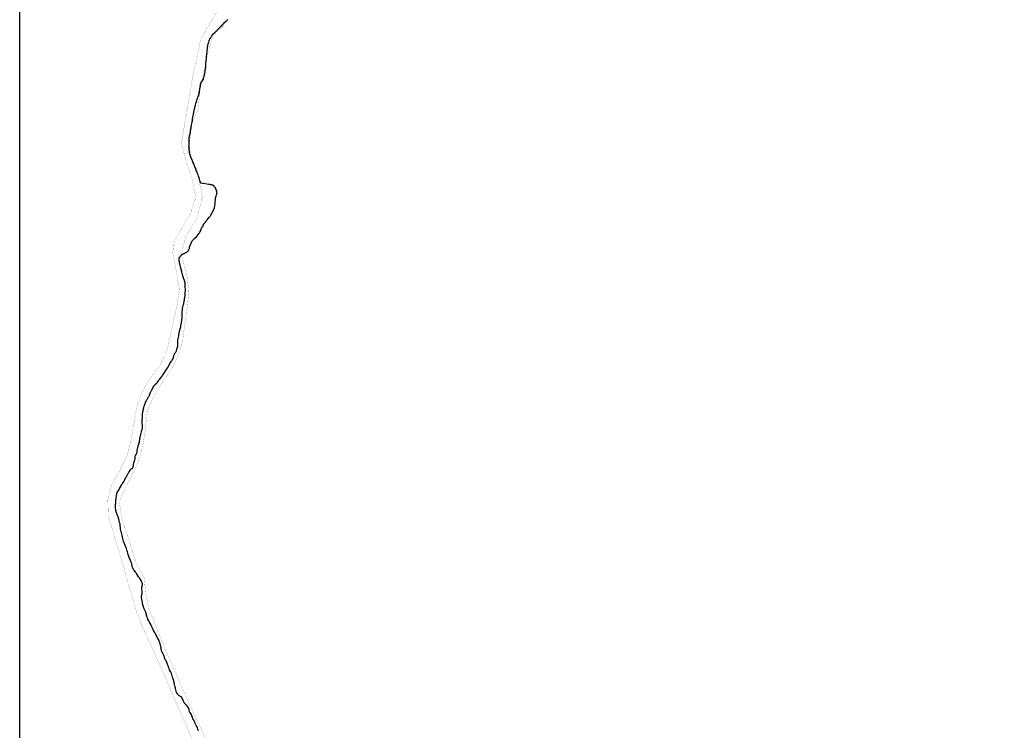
# Model space of a CAD drawing. Header units: millimetres. Extents: x 0 to 796729, y 0 to 9016813.
# Tile 15 of 17: x 768115 to 774199, y 8994313 to 8998703. Entities that reach past the tile are written whole.
import ezdxf

# ---------------------------------------------------------------- set-up
doc = ezdxf.new("R2010")
doc.units = ezdxf.units.MM
doc.layers.add('Faja Marginal', color=190, linetype='Continuous')
doc.layers.add('Leyenda', color=7, linetype='Continuous')
doc.layers.add('RIO', color=7, linetype='Continuous', true_color=0x14c4ff)
picture_1 = doc.add_image_def('image1.ecw', size_in_pixel=(287180, 487828))

msp = doc.modelspace()

# ---------------------------------------------------------------- linework, layer by layer
at = {"layer": 'Faja Marginal', "const_width": 0.8}
for points in [[(769191.4, 8994237.3), (769150.4, 8994328.5), (769109.5, 8994419.8), (769069.7, 8994511.5), (769031.3, 8994603.8), (768990.7, 8994695.2), (768948.9, 8994785.6), (768909.4, 8994877.5), (768866.4, 8994967.8), (768831.6, 8995061.5), (768803.6, 8995157.5), (768777, 8995253.8), (768749.6, 8995349.9), (768720.8, 8995445.7), (768691.9, 8995541.4), (768663, 8995637.2), (768659.6, 8995736.4), (768684.9, 8995832.7), (768734.7, 8995919.3), (768779, 8996007.8), (768803.4, 8996104.5), (768820.7, 8996202.9), (768836.9, 8996301.2), (768867, 8996396), (768917.4, 8996482), (768977.6, 8996561.3), (769023.3, 8996650), (769044.6, 8996747.6), (769066, 8996845.3), (769087.7, 8996942.9), (769100.9, 8997040.5), (769085, 8997138), (769061, 8997260), (769067, 8997326), (769103, 8997392), (769171, 8997506), (769203, 8997605), (769180, 8997723), (769149, 8997812), (769114, 8997938), (769138, 8998081), (769166, 8998241), (769186, 8998364), (769212, 8998479), (769234, 8998584), (769293, 8998683), (769339, 8998761)], [(769430, 8998722), (769359, 8998650), (769311, 8998610), (769275, 8998485), (769230, 8998272), (769218, 8998153), (769181, 8998066), (769163, 8997933), (769179, 8997828), (769211, 8997776), (769243, 8997608), (769212, 8997478), (769144, 8997371), (769112, 8997257), (769147, 8997132), (769160.2, 8997028.9), (769150.7, 8996929.7), (769136.5, 8996831), (769123.6, 8996732), (769098.9, 8996635.4), (769053.9, 8996546.2), (768997.6, 8996463.6), (768944, 8996379.6), (768903.2, 8996289.2), (768892.9, 8996189.8), (768879.2, 8996090.9), (768855.8, 8995993.7), (768816.9, 8995902), (768769.4, 8995814.1), (768730.2, 8995725.2), (768745.2, 8995627.5), (768775.8, 8995532.3), (768806.3, 8995437.1), (768836, 8995341.6), (768883.9, 8995255.6), (768894, 8995156.6), (768914, 8995061.3), (768951.6, 8994968.6), (768989.2, 8994876), (769026.9, 8994783.5), (769067.9, 8994692.3), (769108, 8994600.8), (769148.1, 8994509.2), (769190.5, 8994418.6), (769232.8, 8994328), (769275.8, 8994237.8)]]:
    msp.add_lwpolyline(points, dxfattribs=at)
at = {"layer": 'Faja Marginal', "color": 190, "lineweight": 13, "const_width": 0.1}
for points in [[(769191.4, 8994237.3), (769150.4, 8994328.5), (769109.5, 8994419.8), (769069.7, 8994511.5), (769031.3, 8994603.8), (768990.7, 8994695.2), (768948.9, 8994785.6), (768909.4, 8994877.5), (768866.4, 8994967.8), (768831.6, 8995061.5), (768803.6, 8995157.5), (768777, 8995253.8), (768749.6, 8995349.9), (768720.8, 8995445.7), (768691.9, 8995541.4), (768663, 8995637.2), (768659.6, 8995736.4), (768684.9, 8995832.7), (768734.7, 8995919.3), (768779, 8996007.8), (768803.4, 8996104.5), (768820.7, 8996202.9), (768836.9, 8996301.2), (768867, 8996396), (768917.4, 8996482), (768977.6, 8996561.3), (769023.3, 8996650), (769044.6, 8996747.6), (769066, 8996845.3), (769087.7, 8996942.9), (769100.9, 8997040.5), (769085, 8997138), (769061, 8997260), (769067, 8997326), (769103, 8997392), (769171, 8997506), (769203, 8997605), (769180, 8997723), (769149, 8997812), (769114, 8997938), (769138, 8998081), (769166, 8998241), (769186, 8998364), (769212, 8998479), (769234, 8998584), (769293, 8998683), (769339, 8998761)], [(769430, 8998722), (769359, 8998650), (769311, 8998610), (769275, 8998485), (769230, 8998272), (769218, 8998153), (769181, 8998066), (769163, 8997933), (769179, 8997828), (769211, 8997776), (769243, 8997608), (769212, 8997478), (769144, 8997371), (769112, 8997257), (769147, 8997132), (769160.2, 8997028.9), (769150.7, 8996929.7), (769136.5, 8996831), (769123.6, 8996732), (769098.9, 8996635.4), (769053.9, 8996546.2), (768997.6, 8996463.6), (768944, 8996379.6), (768903.2, 8996289.2), (768892.9, 8996189.8), (768879.2, 8996090.9), (768855.8, 8995993.7), (768816.9, 8995902), (768769.4, 8995814.1), (768730.2, 8995725.2), (768745.2, 8995627.5), (768775.8, 8995532.3), (768806.3, 8995437.1), (768836, 8995341.6), (768883.9, 8995255.6), (768894, 8995156.6), (768914, 8995061.3), (768951.6, 8994968.6), (768989.2, 8994876), (769026.9, 8994783.5), (769067.9, 8994692.3), (769108, 8994600.8), (769148.1, 8994509.2), (769190.5, 8994418.6), (769232.8, 8994328), (769275.8, 8994237.8)]]:
    msp.add_lwpolyline(points, dxfattribs=at)
at = {"layer": 'RIO'}
for points in [[(769217.2, 8994315.7, 12.7), (769216.7, 8994317.7, 12.8), (769212.7, 8994330.6, 13.4), (769212, 8994332.9, 13.5), (769211.7, 8994333.8, 13.5), (769206.2, 8994343.8, 12.7), (769203.7, 8994347.8, 12.2), (769201.6, 8994351.2, 11.9), (769199, 8994359.4, 11.8), (769198.9, 8994359.5, 11.7), (769196.1, 8994364.2, 11.3), (769195.4, 8994366, 11.3), (769192.3, 8994373.4, 11.5), (769190.1, 8994375.4, 11), (769188.4, 8994377.5, 10.8), (769187.9, 8994378.1, 10.8), (769187.6, 8994379, 10.8), (769186.7, 8994381.6, 10.9), (769186.1, 8994383.5, 11.2), (769185.3, 8994385.8, 11.4), (769182.3, 8994393.9, 12.2), (769182.2, 8994394.2, 12.2), (769179.1, 8994401.3, 12.4), (769178.5, 8994403.2, 12.5), (769176.8, 8994408.5, 13.2), (769176.3, 8994409.9, 13.3), (769170.6, 8994419.7, 13.1), (769169.5, 8994420.8, 12.9), (769166.4, 8994423.7, 12), (769165, 8994427.6, 11.9), (769164, 8994432.4, 12.2), (769162.7, 8994438.9, 12.5), (769162.5, 8994440, 12.4), (769161.3, 8994443.2, 12.2), (769160.3, 8994446.1, 12.6), (769159.8, 8994447.5, 12.7), (769159.2, 8994449.1, 12.9), (769158.8, 8994450.4, 12.8), (769158.1, 8994452.3, 12.7), (769156.5, 8994454.9, 12.5), (769150.4, 8994464.7, 12.4), (769147.1, 8994466.7, 11.9), (769145.1, 8994468, 11.2), (769144.7, 8994468.2, 11.1), (769141.8, 8994471.2, 10.6), (769141.5, 8994471.5, 10.6), (769141.1, 8994471.9, 10.6), (769131.4, 8994483, 10.4), (769130.8, 8994483.7, 10.4), (769130.5, 8994484.1, 10.4), (769130.4, 8994484.3, 10.4), (769126.9, 8994492.9, 10.5), (769124.1, 8994497.5, 10.7), (769118, 8994511.4, 10.9), (769117.7, 8994512.1, 10.8), (769117.3, 8994512.7, 10.7), (769116.4, 8994514.3, 10.9), (769114.1, 8994518.2, 11.4), (769108, 8994522.3, 11.7), (769101.4, 8994526.7, 11.5), (769100.9, 8994526.9, 11.4), (769097.9, 8994528.5, 11.5), (769095.1, 8994532.3, 11.7), (769091.8, 8994536.8, 11.6), (769085.3, 8994545.4, 11.4), (769084, 8994547.2, 11.3), (769082, 8994554.5, 11.4), (769079.7, 8994563.2, 11.4), (769079.6, 8994563.6, 11.4), (769077.8, 8994571.6, 11.5), (769077.1, 8994575, 11.5), (769075.7, 8994582.3, 11.5), (769074, 8994586.4, 11.5), (769071.1, 8994593.7, 11.7), (769070.8, 8994596.1, 11.9), (769068.9, 8994611.2, 12.1), (769068.6, 8994612.4, 12.1), (769068.4, 8994613.3, 12.3), (769068, 8994615, 12.4), (769064.7, 8994628.6, 13), (769064.3, 8994630.2, 13), (769061.7, 8994636, 12.9), (769058.3, 8994643.7, 12.7), (769057.2, 8994647.6, 12.8), (769055.2, 8994655.1, 13), (769054.4, 8994658.1, 13), (769051.4, 8994666.2, 13), (769050.1, 8994669.7, 13), (769047.9, 8994673.6, 12.7), (769046.7, 8994675.7, 12.7), (769040.6, 8994685.9, 12.4), (769039.9, 8994687, 12.4), (769038.8, 8994691.3, 12.6), (769038.1, 8994694.2, 12.7), (769036.2, 8994698.3, 12.5), (769035.4, 8994704.1, 12.7), (769035.1, 8994704.8, 12.7), (769032.5, 8994710.5, 12.4), (769031.9, 8994712, 12.3), (769030.1, 8994715.9, 12.2), (769028.7, 8994720.1, 12.1), (769027, 8994725.2, 12.3), (769026, 8994728.3, 12.2), (769025.4, 8994729.9, 12.1), (769024.8, 8994731.8, 12.3), (769024, 8994734, 12.4), (769023.1, 8994736.7, 12.6), (769022.2, 8994739.3, 12.6), (769021, 8994741.2, 12.5), (769020.7, 8994741.7, 12.6), (769017.6, 8994745.9, 13.6), (769017.2, 8994746.6, 13.7), (769015, 8994749.6, 13.7), (769012.2, 8994753.7, 13.4), (769011.8, 8994754.3, 13.4), (769011.3, 8994754.9, 13.3), (769009.5, 8994761.9, 13.2), (769008.9, 8994764.1, 13.2), (769008.8, 8994764.6, 13.2), (769004.7, 8994776.1, 13.1), (769003.7, 8994778.9, 13.2), (769002.7, 8994781.8, 13.5), (769002.3, 8994782.9, 13.6), (768998.9, 8994787.6, 13.4), (768996.5, 8994793.2, 13.9), (768993.9, 8994799, 13.8), (768993.1, 8994800.9, 13.8), (768990.2, 8994807.7, 13.7), (768988.8, 8994811.2, 13.8), (768988.8, 8994815.9, 14.2), (768988.7, 8994817.8, 14.3), (768988.7, 8994818.8, 14.5), (768988.7, 8994822.2, 14.7), (768986.8, 8994829.4, 14.2), (768984.4, 8994838.4, 14), (768982.2, 8994846.8, 13.8), (768980.1, 8994854.5, 14.2), (768979.1, 8994858.6, 14.4), (768977, 8994866.6, 15.3), (768976.4, 8994868.5, 15.1), (768971.5, 8994877.5, 13.5), (768967.3, 8994885.1, 13.8), (768961.9, 8994895, 13.6), (768956.4, 8994905, 14.1), (768954, 8994909.2, 14.3), (768952, 8994912.6, 14.8), (768942.4, 8994929.2, 14.2), (768941.9, 8994930, 14.1), (768941.4, 8994931, 14.1), (768940, 8994933.4, 14.1), (768934.6, 8994944.8, 14.1), (768933.1, 8994948.1, 14.1), (768926.8, 8994961.5, 13.7), (768924.7, 8994966.1, 13.7), (768919.5, 8994977.2, 13.6), (768918.8, 8994978.4, 13.5), (768915.5, 8994984, 13.6), (768912.8, 8994988.7, 13.6), (768912.6, 8994989, 13.6), (768912.3, 8994989.6, 13.6), (768907.6, 8994999.8, 13.6), (768906.7, 8995001.7, 13.7), (768903.2, 8995009.3, 14), (768900, 8995019.9, 14.5), (768899.9, 8995020.1, 14.6), (768899.9, 8995020.2, 14.6), (768899.6, 8995021.3, 14.6), (768899.1, 8995023.1, 14.5), (768897.8, 8995027.9, 14.6), (768894.6, 8995039.9, 14.6), (768894.6, 8995040.2, 14.6), (768894.4, 8995040.8, 14.7), (768894, 8995042.1, 14.7), (768886.8, 8995058.9, 14.5), (768884.9, 8995063.3, 14.5), (768880.7, 8995073.7, 14.4), (768879.8, 8995075.8, 14.4), (768879.3, 8995077.4, 14.3), (768876.2, 8995087.4, 14.1), (768874.6, 8995095.5, 14.1), (768874.2, 8995097.2, 14.2), (768872.9, 8995103.9, 14.2), (768871.1, 8995112.7, 14.4), (768870.7, 8995116.4, 14.5), (768870.3, 8995119.6, 14.5), (768868.2, 8995137.3, 14.5), (768868.1, 8995137.5, 14.5), (768868.5, 8995146.8, 14.4), (768868.5, 8995147.1, 14.4), (768868.7, 8995147.8, 13.7), (768871.4, 8995157.6, 13.8), (768872.4, 8995161.2, 14), (768872.3, 8995163.3, 14), (768872.2, 8995164, 14), (768872.2, 8995164.5, 14), (768871.9, 8995167.8, 14), (768871, 8995177.3, 14.1), (768870.4, 8995185.3, 14.2), (768870, 8995191.5, 14.2), (768870.1, 8995192.7, 14.2), (768870.3, 8995198, 14.2), (768870.4, 8995198.9, 14.2), (768872.7, 8995205.2, 14.3), (768873.1, 8995206.4, 14.4), (768873.8, 8995208.1, 14.4), (768873.6, 8995217.3, 14.5), (768872.3, 8995223.7, 14.6), (768870.4, 8995229.1, 14.6), (768864.7, 8995239, 14.8), (768854.9, 8995254.3, 15.1), (768853.5, 8995256.4, 15.1), (768852.9, 8995257.4, 15.1), (768852.4, 8995258.2, 14.9), (768851.4, 8995259.7, 15.1), (768850.1, 8995261.8, 15.1), (768837.4, 8995281.3, 14.7), (768835.6, 8995284.2, 14.7), (768829.8, 8995291.4, 14.6), (768829.3, 8995292.1, 14.9), (768828.6, 8995292.9, 15.2), (768824.8, 8995297.7, 14.6), (768820.8, 8995302.7, 14.6), (768819.7, 8995304, 14.6), (768818.4, 8995306.5, 14.6), (768813.1, 8995316.5, 14.9), (768811.6, 8995319.3, 14.7), (768810.8, 8995323.5, 14.6), (768810.3, 8995325.8, 14.6), (768810.1, 8995327, 14.6), (768807.3, 8995340.7, 14.9), (768807.1, 8995341.8, 14.9), (768805.9, 8995344.9, 14.9), (768799.4, 8995361.9, 14.7), (768799, 8995363.1, 14.7), (768792.4, 8995380.7, 14.8), (768792.2, 8995381.2, 14.8), (768790.4, 8995386.1, 14.8), (768787.9, 8995394, 14.9), (768786, 8995400.1, 14.9), (768781.2, 8995415.4, 14.9), (768780.5, 8995417.6, 14.9), (768779.8, 8995419.8, 14.9), (768779.7, 8995420.1, 14.9), (768774.1, 8995436.6, 14.9), (768773, 8995439.9, 15), (768768.8, 8995450.8, 15.1), (768768.4, 8995451.7, 15.2), (768764.4, 8995461.1, 15.2), (768761, 8995469.2, 15.1), (768758.7, 8995476.2, 15.1), (768757.3, 8995480.5, 15.1), (768755, 8995487.3, 15.1), (768753.8, 8995491.1, 15.1), (768752.5, 8995496.4, 15.1), (768750.6, 8995504.6, 15.1), (768749.4, 8995509.6, 15.2), (768748.7, 8995512.5, 15.2), (768747.6, 8995517.5, 15.2), (768746, 8995524.1, 15.3), (768745.7, 8995525.4, 15.3), (768744, 8995532.7, 15.3), (768743.8, 8995533.3, 15.3), (768743.1, 8995536.4, 15.4), (768742.6, 8995538.5, 15.4), (768740.1, 8995547.8, 15.5), (768737.7, 8995556.8, 15.6), (768737.1, 8995559, 15.6), (768737.1, 8995562.4, 15.6), (768737.1, 8995568.6, 15.7), (768737.1, 8995568.9, 15.8), (768736.7, 8995572.7, 16.2), (768736.2, 8995576.6, 16.6), (768735, 8995587.8, 17.1), (768734.9, 8995588.5, 17.2), (768733, 8995593, 16.5), (768732.5, 8995597, 16.7), (768732.2, 8995599, 17), (768730.5, 8995604.2, 17.1), (768730.4, 8995604.4, 17.1), (768729.4, 8995610.8, 17.3), (768728.2, 8995615.2, 17.1), (768727.7, 8995617, 17.2), (768726.2, 8995622.8, 17.6), (768724.6, 8995626.5, 17.5), (768724.3, 8995627.1, 17.5), (768723.5, 8995629.7, 17.4), (768722.7, 8995631.6, 17.2), (768721.5, 8995634.1, 17), (768719.4, 8995639.2, 16.7), (768718.8, 8995641.3, 16.7), (768717.1, 8995646.8, 16.7), (768716.2, 8995650, 16.7), (768715, 8995653.8, 16.6), (768714.2, 8995656.4, 16.6), (768711.3, 8995663.8, 16.4), (768710.3, 8995668, 16.6), (768709.2, 8995673, 16.5), (768708.6, 8995675.8, 16.3), (768707.4, 8995688.6, 16.1), (768707.2, 8995691.2, 16.1), (768707.1, 8995691.7, 16.1), (768707.1, 8995692.9, 16.1), (768707.1, 8995699.2, 16.2), (768707.6, 8995704.9, 16.7), (768708, 8995709.4, 16.8), (768708.1, 8995709.8, 16.8), (768708.1, 8995714.1, 16.4), (768708.1, 8995715.7, 16.2), (768708.1, 8995718.7, 16.2), (768708.3, 8995724.3, 16.2), (768708.5, 8995729, 16.2), (768708.6, 8995729.6, 16.2), (768709.7, 8995740.1, 16.4), (768710.2, 8995745.1, 16.9), (768710.5, 8995747.8, 17), (768710.8, 8995749.2, 17), (768712.9, 8995762.1, 17.3), (768714.1, 8995767.6, 17.5), (768714.3, 8995768.3, 17.6), (768714.7, 8995770.2, 17.4), (768715.4, 8995773.1, 17.2), (768718, 8995782.1, 16.7), (768720.5, 8995787.7, 16.5), (768720.7, 8995788.1, 16.5), (768720.9, 8995788.3, 16.5), (768729.3, 8995801.4, 16.5), (768731.3, 8995805.6, 16.5), (768732.4, 8995807.7, 16.5), (768735.1, 8995812.2, 16.5), (768737.2, 8995816.5, 16.5), (768738.7, 8995819.5, 16.5), (768741, 8995823, 16.6), (768742.6, 8995825.5, 16.6), (768746.5, 8995832.3, 16.6), (768748.3, 8995835, 16.6), (768749.9, 8995837.2, 16.5), (768751.8, 8995839.5, 16.5), (768757.1, 8995845.9, 16.6), (768758.3, 8995847.2, 16.6), (768761.5, 8995855.6, 16.4), (768762.4, 8995857.3, 16.4), (768764.6, 8995861.5, 16.4), (768766.7, 8995865.8, 16.4), (768769.5, 8995872.6, 16.4), (768771.5, 8995875.1, 16.4), (768775.1, 8995879.6, 16.5), (768776.2, 8995882.4, 16.5), (768777.2, 8995885, 16.6), (768781.4, 8995892.7, 17), (768781.5, 8995892.8, 17), (768781.7, 8995893.2, 17), (768784, 8995897.4, 16.9), (768784.9, 8995899, 16.8), (768789.3, 8995907, 16.6), (768791, 8995909.4, 16.6), (768791.6, 8995910.3, 16.6), (768791.7, 8995910.5, 16.6), (768797.2, 8995918.5, 17.4), (768799, 8995922.4, 17.1), (768800.6, 8995925.1, 17.3), (768801.4, 8995926.3, 17.2), (768803.3, 8995928.1, 17.5), (768804.1, 8995928.9, 17.6), (768807, 8995930.3, 18.4), (768809.5, 8995931, 19.3), (768810.3, 8995931.2, 19.6), (768811.4, 8995931.5, 20), (768812.8, 8995931.9, 19.8), (768815.1, 8995935.9, 19.8), (768815.7, 8995938, 19.9), (768816.6, 8995941.9, 19.1), (768817, 8995945, 18.4), (768817.3, 8995947.7, 17.8), (768817.6, 8995950.3, 17.3), (768818, 8995953.3, 16.8), (768818.1, 8995953.7, 16.7), (768818.2, 8995955.8, 16.7), (768818.3, 8995956.8, 16.7), (768818.4, 8995957.8, 16.7), (768818.4, 8995958.7, 16.7), (768820.3, 8995963.5, 16.7), (768820.4, 8995964.1, 16.7), (768823.1, 8995974.2, 16.9), (768823.5, 8995975.9, 16.9), (768826.1, 8995983.5, 16.9), (768827.9, 8995988.7, 16.8), (768828.3, 8995993, 16.8), (768828.4, 8995995.2, 16.8), (768829.2, 8996002.7, 16.8), (768829.3, 8996003.5, 16.8), (768831.3, 8996011.5, 16.8), (768833.7, 8996016.3, 16.9), (768835.9, 8996021, 16.9), (768836.8, 8996022.2, 16.9), (768839.5, 8996026.1, 16.9), (768840.9, 8996032.7, 16.9), (768841.4, 8996037.3, 16.9), (768841.5, 8996038.7, 16.9), (768841.9, 8996041.2, 16.9), (768843.5, 8996052.5, 17.2), (768844.7, 8996059.5, 17.3), (768844.9, 8996060.3, 17.3), (768845.2, 8996061.2, 17.4), (768845.3, 8996061.7, 17.5), (768845.7, 8996063.3, 17.4), (768845.8, 8996063.4, 17.3), (768847.2, 8996070.7, 17.1), (768849.3, 8996075.4, 17), (768851, 8996080, 17), (768852.1, 8996083, 17), (768854, 8996089.6, 17), (768854.7, 8996094.4, 17), (768855.2, 8996098.9, 17), (768855.4, 8996100.3, 17), (768856.4, 8996109.5, 17.1), (768857.8, 8996115.6, 17.1), (768858.1, 8996117, 17.1), (768858.7, 8996120.3, 17.1), (768860.2, 8996129.2, 17.1), (768861.8, 8996132.6, 17.1), (768862, 8996133, 17.2), (768862.6, 8996140.1, 17.3), (768862.8, 8996140.8, 17.4), (768867.7, 8996157.4, 17.3), (768867.9, 8996159, 17.3), (768868.2, 8996160.4, 17.3), (768868.3, 8996160.8, 17.3), (768868.5, 8996162.3, 17.3), (768868.7, 8996163.1, 17.3), (768871.9, 8996172.9, 18.8), (768873.1, 8996176.7, 18.8), (768873.3, 8996179.2, 18.7), (768873.4, 8996179.8, 18.6), (768873.7, 8996183.4, 18.7), (768874.8, 8996189.6, 19.1), (768874.4, 8996193.2, 18.9), (768874.1, 8996194.6, 18.9), (768873.6, 8996197.4, 19), (768872.9, 8996201.4, 19.1), (768871.5, 8996209.8, 19.3), (768870.8, 8996212.2, 19.3), (768870.6, 8996212.9, 19.2), (768871.4, 8996217, 19.1), (768871.6, 8996218.1, 19), (768871.7, 8996221.6, 18.9), (768871.7, 8996222.1, 18.3), (768871.8, 8996222.7, 18.1), (768871.8, 8996224, 18.6), (768871.8, 8996224.1, 20), (768871.8, 8996224.2, 20), (768871.9, 8996225.4, 20), (768872, 8996227.9, 20.2), (768872, 8996228, 20.2), (768872, 8996228, 20.1), (768872, 8996228.7, 18.9), (768872, 8996229, 18.9), (768872, 8996229.2, 18.9), (768872, 8996230, 18.8), (768872.5, 8996235.6, 18.7), (768872.7, 8996238.1, 19), (768872.9, 8996239.3, 19), (768873.2, 8996241.5, 19), (768874, 8996246.6, 18.9), (768874.4, 8996248.7, 18.9), (768874.4, 8996262, 18.4), (768874.4, 8996262.1, 18.4), (768874.4, 8996266.5, 18.5), (768874.9, 8996280.9, 18.6), (768875.2, 8996282.1, 18.6), (768879.3, 8996297.9, 18.6), (768880, 8996300.6, 18.6), (768881.7, 8996306.9, 18.5), (768882.6, 8996310.6, 18.5), (768886.1, 8996320.6, 18.5), (768886.5, 8996321.7, 18.5), (768892.2, 8996337.8, 18.7), (768893, 8996339.7, 18.8), (768897.7, 8996349.6, 18.8), (768898.2, 8996350.7, 18.7), (768902.6, 8996358, 18.6), (768905.8, 8996363.2, 18.6), (768907.2, 8996365.6, 18.7), (768911.5, 8996373.3, 19), (768912.6, 8996376, 19), (768916.1, 8996384.5, 18.8), (768918.3, 8996389.9, 18.8), (768920.9, 8996395, 18.8), (768924.2, 8996401.4, 18.8), (768925.2, 8996403.4, 18.8), (768930.2, 8996412.6, 18.8), (768931.6, 8996415.2, 18.8), (768938.7, 8996428.3, 18.9), (768941.9, 8996434.1, 18.9), (768942.7, 8996435.6, 18.9), (768944.2, 8996438.3, 18.9), (768946.9, 8996443.3, 18.9), (768949.5, 8996445.8, 18.9), (768956.8, 8996452.9, 19), (768961.4, 8996457.3, 19.2), (768965.4, 8996462.6, 19.3), (768972.9, 8996472.7, 19), (768975.2, 8996475.9, 19.1), (768977.2, 8996478.6, 19.1), (768977.5, 8996479, 19.1), (768978.9, 8996480.9, 19.1), (768986.4, 8996490.9, 19.6), (768998.7, 8996507.4, 19.2), (768999.8, 8996508.9, 19.1), (768999.8, 8996509, 19.1), (769000.1, 8996509.3, 19.1), (769007.2, 8996519.5, 19.6), (769011.2, 8996525.8, 19.7), (769012.6, 8996528.1, 19.6), (769021.1, 8996541.4, 19.6), (769021.9, 8996542.6, 19.7), (769031.6, 8996557.8, 19.5), (769032.4, 8996559, 19.5), (769033.7, 8996561.1, 19.5), (769035.7, 8996565, 19.3), (769040.8, 8996574.8, 19.4), (769041.7, 8996576.2, 19.5), (769043.7, 8996579.2, 19.5), (769049.2, 8996587.2, 19.4), (769053.4, 8996593.5, 19.6), (769054.6, 8996595.2, 19.8), (769058, 8996600.2, 20.3), (769062.2, 8996605.3, 21.3), (769064.6, 8996615.3, 20), (769064.6, 8996615.4, 20), (769066.1, 8996621.3, 19.7), (769069.6, 8996634.8, 19.6), (769069.9, 8996635.2, 19.6), (769071.1, 8996637.1, 19.6), (769072.3, 8996638.9, 19.6), (769075.3, 8996643.5, 20.1), (769077.8, 8996647.2, 20.5), (769079.1, 8996649.3, 20.7), (769081.9, 8996653.5, 21.3), (769084.4, 8996657.3, 21.7), (769086.8, 8996667.8, 20.7), (769088, 8996672.9, 20.1), (769091.2, 8996687.1, 21.4), (769091.6, 8996688.5, 21.6), (769091.8, 8996692.2, 21.6), (769092.1, 8996695, 21.7), (769093.1, 8996709.1, 21.4), (769093, 8996711.4, 21.2), (769092.1, 8996722.7, 20.6), (769093.1, 8996728.2, 21), (769093.8, 8996732.1, 21), (769095.3, 8996739.8, 20.7), (769097.5, 8996751.6, 20.2), (769097.6, 8996752.4, 20.2), (769097.6, 8996752.5, 20.2), (769101.3, 8996772.2, 19.8), (769101.6, 8996773.6, 19.8), (769102.8, 8996778.1, 19.8), (769106.5, 8996792.1, 20), (769107.3, 8996795.1, 20), (769109.8, 8996804.9, 20.8), (769110.8, 8996810.4, 21.1), (769113.1, 8996823.8, 20.5), (769114, 8996829.2, 20.5), (769114.2, 8996830, 20.5), (769116.7, 8996846.8, 20.2), (769117, 8996848.9, 20.2), (769117.1, 8996849.5, 20.3), (769117.5, 8996852.1, 20.7), (769117.5, 8996852.2, 20.7), (769118, 8996857.1, 21.8), (769118.3, 8996859.6, 21.8), (769118.9, 8996865.8, 22.4), (769119, 8996866.7, 22.5), (769119, 8996867, 22.5), (769119.3, 8996869.9, 22.6), (769119.3, 8996871.8, 22.7), (769119.3, 8996872.9, 22.6), (769119.2, 8996877, 22.5), (769119.2, 8996881.6, 22.6), (769119.1, 8996885.3, 22.5), (769119.1, 8996888.7, 22.2), (769119.1, 8996891.7, 22.1), (769119.4, 8996897.1, 21.9), (769119.7, 8996901.6, 21.7), (769120, 8996905.8, 21.7), (769120, 8996906, 21.8), (769120.4, 8996911.7, 22.2), (769121.3, 8996919, 22.6), (769122.3, 8996928.1, 22.7), (769122.5, 8996929.7, 22.7), (769125.4, 8996938.9, 23), (769128.3, 8996948, 22.9), (769129.3, 8996951.4, 22.9), (769131.8, 8996964.5, 22.9), (769132.5, 8996970, 22.9), (769132.9, 8996973, 22.7), (769133, 8996974.1, 22.5), (769133.5, 8996977.7, 21.8), (769133.6, 8996978.4, 21.5), (769133.8, 8996979.8, 21.3), (769134, 8996980.7, 21.3), (769134.8, 8996986.6, 21), (769135, 8996987.3, 21), (769135.1, 8996988.5, 21), (769136.5, 8996999.6, 21.5), (769136.7, 8997002.6, 21.6), (769137.1, 8997009.1, 21.7), (769137.3, 8997011.9, 21.7), (769137.8, 8997017.9, 21.6), (769138.8, 8997030.5, 21.3), (769139.1, 8997034.3, 21.5), (769138.8, 8997041, 21.5), (769138.4, 8997049.2, 21.6), (769138.3, 8997050.5, 21.6), (769138, 8997059.6, 22.1), (769138, 8997061.3, 22.2), (769137.3, 8997069.6, 22.6), (769136.9, 8997075.1, 22.6), (769136.8, 8997076.6, 22.7), (769133.8, 8997090, 22.7), (769133.8, 8997090.2, 22.7), (769133.1, 8997091.6, 22.7), (769127, 8997105.8, 21.8), (769126.6, 8997107.7, 21.8), (769123.4, 8997120.7, 21.8), (769122.2, 8997125.4, 22), (769121.7, 8997127.1, 22), (769118.6, 8997138.2, 22.4), (769116.2, 8997146.4, 22.3), (769116, 8997147.4, 22.3), (769115.6, 8997148.8, 22.4), (769113.9, 8997155.6, 22.4), (769110.9, 8997167.7, 22.5), (769110.7, 8997168.5, 22.5), (769108.4, 8997178.8, 22.6), (769106.8, 8997186, 23.2), (769103.1, 8997202, 23.7), (769102, 8997207, 23.9), (769100.6, 8997213.5, 23.2), (769101, 8997224.1, 22.7), (769101.1, 8997225.9, 22.6), (769101.2, 8997227.9, 22.8), (769101.2, 8997229.1, 22.8), (769101.2, 8997229.9, 22.8), (769101.4, 8997233.1, 22.7), (769101.4, 8997233.2, 22.7), (769102.3, 8997234.3, 22.8), (769102.4, 8997234.5, 22.8), (769105.9, 8997239.1, 23.5), (769109.1, 8997243.3, 24.4), (769113.2, 8997248.7, 24.2), (769114.7, 8997250.9, 24.2), (769121.7, 8997254.3, 24.2), (769129, 8997258, 24.2), (769131.5, 8997259.3, 24.1), (769138.2, 8997262.9, 23.7), (769141.6, 8997264.6, 23.7), (769142.2, 8997265.1, 23.7), (769148.2, 8997269.4, 24), (769154.4, 8997274, 24.5), (769156.6, 8997277.6, 24.9), (769159.3, 8997282.2, 24.7), (769163.3, 8997289.1, 24.2), (769163.6, 8997290.9, 24.1), (769164.2, 8997294.5, 23.7), (769164.6, 8997297, 23.8), (769165.2, 8997298.8, 23.9), (769167, 8997304.2, 23.7), (769169.3, 8997309.9, 23.5), (769170, 8997311.7, 23.5), (769174.4, 8997323, 23.9), (769178.4, 8997333.3, 24), (769181.7, 8997337, 24), (769186.8, 8997342.8, 24.6), (769187.9, 8997344, 24.8), (769192.8, 8997350.3, 25.8), (769195.2, 8997353.4, 25.7), (769196.1, 8997354, 25.7), (769199.2, 8997356.2, 25.6), (769206.7, 8997361.5, 25.3), (769207.5, 8997362, 25.3), (769215, 8997371.6, 25.3), (769215.7, 8997372.4, 25.3), (769215.8, 8997372.7, 25.3), (769216.2, 8997373.1, 25.3), (769218.3, 8997375.8, 25.2), (769222.8, 8997381.6, 24.9), (769224.3, 8997383.6, 24.8), (769226.1, 8997387.1, 24.8), (769228, 8997390.7, 24.8), (769231.3, 8997397.2, 25.1), (769233.5, 8997401.5, 25.2), (769235.1, 8997404.5, 25.2), (769235.7, 8997407.4, 25.2), (769236.5, 8997410.9, 25.2), (769236.8, 8997411.5, 25.3), (769238.8, 8997415.2, 25.2), (769239.7, 8997416.7, 25.2), (769240, 8997417.2, 25.2), (769241.4, 8997419.4, 25.2), (769242.5, 8997421.1, 25.2), (769245.6, 8997426.2, 25.2), (769247.8, 8997430, 25.2), (769249.1, 8997432.3, 25.1), (769249.4, 8997432.8, 25.1), (769253, 8997440.4, 25.1), (769253.5, 8997441.2, 25.1), (769255.1, 8997443.3, 25.1), (769260.9, 8997451.2, 25.2), (769261.1, 8997451.5, 25.2), (769261.4, 8997451.9, 25.2), (769262.5, 8997453.3, 25.2), (769266.9, 8997459.4, 25.2), (769268.4, 8997461.3, 25.2), (769268.6, 8997461.6, 25.2), (769272.9, 8997466.8, 25.3), (769279.3, 8997474.7, 25.3), (769280.8, 8997476.5, 25.3), (769281.2, 8997477, 25.3), (769286.1, 8997482.4, 25.4), (769289.5, 8997486.2, 25.4), (769292.1, 8997489.1, 25.5), (769293.6, 8997491.5, 25.4), (769296.1, 8997495.6, 25.4), (769299.6, 8997501.4, 25.5), (769302.1, 8997505.4, 25.5), (769302.8, 8997506.9, 25.4), (769304.9, 8997511.1, 25.4), (769308.4, 8997518.3, 25.6), (769309, 8997519.5, 25.6), (769309.4, 8997520.4, 25.6), (769309.9, 8997521.5, 25.7), (769312.3, 8997526.4, 25.8), (769314.4, 8997531.7, 25.9), (769314.9, 8997533, 26), (769317.3, 8997538.9, 26.2), (769317.7, 8997540, 26.3), (769317.8, 8997540.3, 26.3), (769318.8, 8997545.1, 26.5), (769319.3, 8997547.6, 26.6), (769320.1, 8997551.8, 26.7), (769320.5, 8997553.7, 26.7), (769320.6, 8997553.9, 26.7), (769320.6, 8997554.1, 26.7), (769320.6, 8997554.3, 26.7), (769323, 8997565.7, 26.8), (769323.1, 8997568.6, 26.8), (769323.1, 8997568.7, 26.8), (769323.2, 8997568.8, 26.8), (769323.2, 8997569, 26.8), (769323.2, 8997569.3, 26.8), (769323.2, 8997569.5, 26.8), (769323.3, 8997570.5, 26.9), (769323.6, 8997576.8, 26.8), (769323.7, 8997577.5, 26.8), (769324.2, 8997585.3, 26.8), (769324.3, 8997587.7, 26.9), (769324.5, 8997590.3, 26.9), (769324.5, 8997591.4, 26.9), (769324.4, 8997596, 26.7), (769324.4, 8997596.3, 26.7), (769324.4, 8997596.7, 26.7), (769324.4, 8997597.2, 26.7), (769325.7, 8997601.9, 26.7), (769327.6, 8997608.2, 26.8), (769327.8, 8997608.9, 26.8), (769328, 8997609.7, 26.8), (769329.9, 8997616.5, 26.9), (769331.2, 8997621.6, 26.9), (769332.3, 8997625.5, 27.1), (769333.3, 8997629.2, 27.2), (769333.8, 8997634.7, 27.1), (769333.9, 8997635.8, 27.1), (769334.3, 8997640, 27.1), (769331.6, 8997646.6, 26.7), (769330.6, 8997649.1, 26.5), (769330.3, 8997649.8, 26.5), (769330.2, 8997650.1, 26.5), (769329.4, 8997652, 26.4), (769328.8, 8997653.4, 26.4), (769328.4, 8997654.4, 26.4), (769327.6, 8997656.3, 26.4), (769326.6, 8997658.7, 26.5), (769326.4, 8997659.3, 26.5), (769326.2, 8997659.8, 26.5), (769325.9, 8997660.5, 26.4), (769325.7, 8997660.9, 26.4), (769325.3, 8997661.8, 26.4), (769325.1, 8997662.3, 26.4), (769324.8, 8997663, 26.4), (769324.5, 8997663.7, 26.3), (769324.4, 8997664.1, 26.3), (769322.8, 8997666.1, 26.1), (769319.3, 8997670.2, 25.7), (769318.2, 8997671.5, 25.6), (769317.8, 8997672.1, 25.6), (769316.6, 8997673.4, 25.5), (769315.9, 8997674.3, 25.5), (769315.2, 8997675.1, 25.5), (769314.6, 8997675.8, 25.5), (769314, 8997676.6, 25.4), (769313.4, 8997677.3, 25.4), (769312.8, 8997678, 25.4), (769312.4, 8997678.5, 25.4), (769311.6, 8997679.5, 25.4), (769311.2, 8997679.9, 25.4), (769310.9, 8997680.3, 25.4), (769310.8, 8997680.4, 25.4), (769310.4, 8997680.5, 25.4), (769310.1, 8997680.5, 25.4), (769309.7, 8997680.6, 25.4), (769308.3, 8997680.9, 25.4), (769305.2, 8997681.4, 25.2), (769300, 8997682.3, 25.2), (769295.2, 8997683.1, 25.6), (769290.7, 8997683.9, 25.9), (769287.2, 8997684.5, 26.2), (769282.8, 8997685.3, 26.5), (769271.4, 8997687.2, 26.3), (769271.2, 8997687.3, 26.3), (769270.7, 8997687.4, 26.4), (769253.7, 8997690.3, 27.5), (769244.7, 8997691.8, 27.4), (769234.5, 8997693.6, 27.1), (769232.7, 8997693.9, 26.7), (769232, 8997696.4, 26.7), (769231.3, 8997699.2, 26.7), (769228.1, 8997710.4, 26.9), (769226, 8997717.9, 26.8), (769224.7, 8997722.9, 26.9), (769223.4, 8997726.5, 27), (769219.9, 8997736.5, 26.7), (769219.7, 8997737.1, 26.7), (769217.1, 8997743.6, 26.3), (769211.7, 8997756.9, 25.7), (769210.1, 8997760.8, 25.4), (769206, 8997772, 24.7), (769204.8, 8997775.3, 24.6), (769203.6, 8997778.6, 24.6), (769198, 8997793.9, 24.9), (769197.6, 8997795, 24.9), (769195.6, 8997799.8, 24.9), (769190.6, 8997811.7, 24.2), (769190.2, 8997812.7, 24.2), (769190, 8997813.4, 24.2), (769187.6, 8997819, 24.5), (769181.9, 8997831.6, 25), (769180.5, 8997834.5, 25), (769173.8, 8997849.3, 25.4), (769173.3, 8997850.3, 25.3), (769169.8, 8997861.1, 25.5), (769168.3, 8997865.5, 25.7), (769168.2, 8997865.7, 25.7), (769167.1, 8997869.3, 25.5), (769166.6, 8997871.5, 25.5), (769164.7, 8997881.5, 25.4), (769164, 8997885.5, 25.6), (769163.8, 8997887.2, 25.8), (769162.7, 8997900.4, 26), (769162.1, 8997907.5, 26.3), (769161.2, 8997917.2, 25.7), (769161.1, 8997918.6, 25.7), (769161.5, 8997927.5, 25.7), (769161.8, 8997934.7, 25.6), (769162, 8997937.8, 25.7), (769161.9, 8997941, 25.8), (769161.7, 8997949.3, 25.2), (769161.6, 8997954.4, 25.1), (769161.2, 8997967.2, 24.9), (769162.1, 8997973, 24.9), (769162.2, 8997974.1, 24.9), (769162.4, 8997975, 24.9), (769163.5, 8997982.4, 24.8), (769164.1, 8997986.4, 24.8), (769166, 8997994.3, 25.4), (769169.4, 8998008.4, 25.5), (769169.5, 8998009.7, 25.4), (769169.9, 8998013.9, 25), (769170.5, 8998019.5, 24.9), (769172, 8998027.8, 25.1), (769172.7, 8998030.7, 25.2), (769173.3, 8998033.7, 25.4), (769176.4, 8998048, 26), (769177.5, 8998053, 25.9), (769177.6, 8998053.4, 25.9), (769180.7, 8998069.4, 25.9), (769181.5, 8998073.4, 26), (769181.6, 8998074.1, 26), (769181.6, 8998074.9, 25.7), (769182.2, 8998080, 25.3), (769182.6, 8998083.9, 24.9), (769183.3, 8998090.7, 24.6), (769183.4, 8998091.4, 24.6), (769183.5, 8998092.2, 24.6), (769184.5, 8998101.4, 24.9), (769185.4, 8998105.6, 25), (769186.1, 8998109.1, 24.9), (769188.1, 8998118.7, 24.8), (769189, 8998122.5, 25), (769190.6, 8998130.3, 25.5), (769191.4, 8998133.9, 25.4), (769191.6, 8998135, 25.5), (769192.8, 8998140.7, 25.2), (769195.9, 8998155.1, 25.2), (769196.2, 8998156.3, 25.4), (769196.3, 8998156.8, 25.4), (769197.1, 8998160.6, 25.1), (769197.4, 8998162.1, 25.1), (769200.4, 8998172.4, 25.1), (769201.3, 8998175.5, 25.9), (769201.9, 8998177.8, 25.8), (769206.4, 8998193.1, 25.9), (769206.6, 8998194, 26), (769207.5, 8998197, 26.1), (769210.5, 8998207.5, 26.7), (769211.5, 8998210.8, 26.6), (769212, 8998212.7, 26.8), (769212.9, 8998215.7, 26.7), (769215.8, 8998224.3, 26.7), (769217.6, 8998229.6, 26.9), (769218.9, 8998233.4, 26.2), (769220.2, 8998237.3, 26.2), (769221, 8998239.5, 26.2), (769222.1, 8998242.8, 26.4), (769223.2, 8998245.9, 26.4), (769223.3, 8998246.4, 26.5), (769224.1, 8998250.6, 26.7), (769224.3, 8998251.7, 26.3), (769224.8, 8998254.6, 26.3), (769227.3, 8998269.4, 25.8), (769227.5, 8998270.5, 25.7), (769227.8, 8998272.6, 25.4), (769227.9, 8998272.8, 25.4), (769229, 8998279.7, 25.7), (769229, 8998280, 25.7), (769229.4, 8998282.4, 25.7), (769229.6, 8998283.6, 25.7), (769229.8, 8998284.7, 25.7), (769231, 8998292.4, 25.4), (769231.1, 8998293.2, 25.3), (769231.2, 8998293.6, 25.3), (769231.8, 8998297.6, 25.3), (769231.9, 8998298.7, 25.3), (769232, 8998300.4, 25.2), (769232, 8998300.9, 25.2), (769232.2, 8998303.4, 25.3), (769232.9, 8998305.8, 25.5), (769233.6, 8998308.2, 25.3), (769233.9, 8998308.9, 25.3), (769234.5, 8998310.8, 25.2), (769235.3, 8998313.7, 25.2), (769235.5, 8998314.1, 25.2), (769236.5, 8998317.5, 25), (769237.2, 8998318.2, 25), (769242.3, 8998323, 25.3), (769249.6, 8998333, 25.6), (769249.7, 8998333.4, 25.6), (769249.7, 8998333.5, 25.6), (769249.8, 8998333.8, 25.6), (769249.9, 8998334, 25.6), (769250.6, 8998337, 25.7), (769254.7, 8998354.3, 26.2), (769254.9, 8998355.2, 26.2), (769255.1, 8998355.9, 26.2), (769256.2, 8998360.5, 26.2), (769258.2, 8998368.7, 26.3), (769258.3, 8998368.8, 26.3), (769258.3, 8998369.2, 26.3), (769258.6, 8998370.1, 26.2), (769261.9, 8998383.6, 26), (769262, 8998384.8, 25.9), (769263.4, 8998397.5, 26.3), (769263.8, 8998400.8, 26.7), (769264, 8998402.5, 26.7), (769264.6, 8998408, 26.8), (769264.8, 8998410.5, 26.8), (769264.8, 8998424.4, 26.7), (769264.8, 8998425.2, 26.7), (769264.8, 8998425.8, 26.7), (769265.2, 8998429.5, 26.7), (769265.7, 8998435.5, 26.5), (769266, 8998439.5, 26.2), (769266.2, 8998442.5, 26.1), (769266.7, 8998446, 25.9), (769266.9, 8998447.6, 26), (769266.9, 8998447.8, 26), (769266.9, 8998448, 25.9), (769267.2, 8998450.6, 26.5), (769268, 8998456.7, 25.9), (769268.1, 8998457.4, 26), (769268.6, 8998461.4, 25.7), (769268.6, 8998462.6, 25.5), (769268.8, 8998464.2, 25.5), (769268.8, 8998464.2, 25.5), (769269.2, 8998470, 25.7), (769269.8, 8998477.2, 26), (769269.9, 8998477.9, 26), (769270.7, 8998486.7, 26.1), (769271.2, 8998491.1, 26.2), (769271.3, 8998492.1, 26.2), (769272.8, 8998503.6, 25.6), (769272.8, 8998503.7, 25.6), (769272.8, 8998503.8, 25.6), (769272.8, 8998504, 25.6), (769272.8, 8998504.3, 25.5), (769273, 8998505.5, 25.6), (769273, 8998505.6, 25.6), (769273.4, 8998510.3, 25.8), (769274.3, 8998519.6, 25.8), (769274.8, 8998523.2, 25.9), (769274.8, 8998523.4, 25.9), (769274.8, 8998523.7, 25.9), (769275.7, 8998531, 26.1), (769277.8, 8998542.4, 26.4), (769278.1, 8998544.2, 26.4), (769278.2, 8998544.9, 26.4), (769278.3, 8998545.2, 26.4), (769279.7, 8998553.2, 26.3), (769280.7, 8998556.4, 26.3), (769281.6, 8998559.2, 26.1), (769282.6, 8998562.6, 26.5), (769283.3, 8998564.7, 26.8), (769283.4, 8998565, 26.8), (769283.8, 8998566.3, 27.2), (769283.9, 8998566.6, 28.1), (769286.6, 8998574.9, 27.7), (769286.9, 8998575.8, 27.8), (769287.3, 8998576.7, 27.9), (769287.4, 8998576.9, 27.2), (769290.7, 8998584.5, 27), (769291.4, 8998585.9, 27), (769294.7, 8998592.2, 27.6), (769295.1, 8998593, 27.6), (769295.2, 8998593, 27.6), (769300.7, 8998601.7, 26.8), (769302, 8998603.5, 26.7), (769302.1, 8998603.7, 26.7), (769302.2, 8998603.8, 26.7), (769302.3, 8998604, 26.7), (769302.6, 8998604.4, 26.7), (769306.4, 8998609.5, 26.7), (769311.2, 8998615, 26.8), (769313, 8998616.9, 26.8), (769313.7, 8998617.7, 26.8), (769314.5, 8998618.6, 26.8), (769318.2, 8998622.5, 26.7), (769323.9, 8998627.7, 26.6), (769324.7, 8998628.4, 26.6), (769328.9, 8998632.2, 26.2), (769330.2, 8998633.5, 26.1), (769330.5, 8998633.8, 26.1), (769337.4, 8998640.7, 26.1), (769337.9, 8998641.1, 26.1), (769340.9, 8998644.2, 26.1), (769343.9, 8998647.2, 26.1), (769344.4, 8998647.7, 26.1), (769345.4, 8998648.7, 26.2), (769351.1, 8998654.4, 26.2), (769355.3, 8998658.6, 26.3), (769356.4, 8998659.8, 26.3), (769357, 8998660.4, 26.3), (769358, 8998661.4, 26.3), (769358.7, 8998662.2, 26.3), (769365.9, 8998669.8, 26.3), (769366.5, 8998670.5, 26.3), (769373.1, 8998676.8, 26.3), (769373.7, 8998677.4, 26.3), (769374.2, 8998677.9, 26.3), (769379.2, 8998682.7, 26.3), (769382.7, 8998686.1, 26.3), (769382.9, 8998686.3, 26.3), (769383.4, 8998686.8, 26.4), (769390.1, 8998693.4, 26.4), (769392, 8998695.2, 26.4), (769398.1, 8998701.6, 26.4), (769398.5, 8998702, 26.4), (769398.9, 8998702.4, 26.4), (769401.7, 8998705.3, 26.4)], [(769219.1, 8994310.7, 12.6), (769217.2, 8994315.7, 12.7)]]:
    msp.add_polyline3d(points, dxfattribs=at)

# ---------------------------------------------------------------- pictures from other files: only their frames are drawn
at = {"layer": 'Leyenda'}
image = msp.add_image(picture_1, insert=(768115, 8989659.6), size_in_units=(12167.6, 20668.9), dxfattribs=at)
image.dxf.flags = 7

doc.saveas('drawing.dxf')
